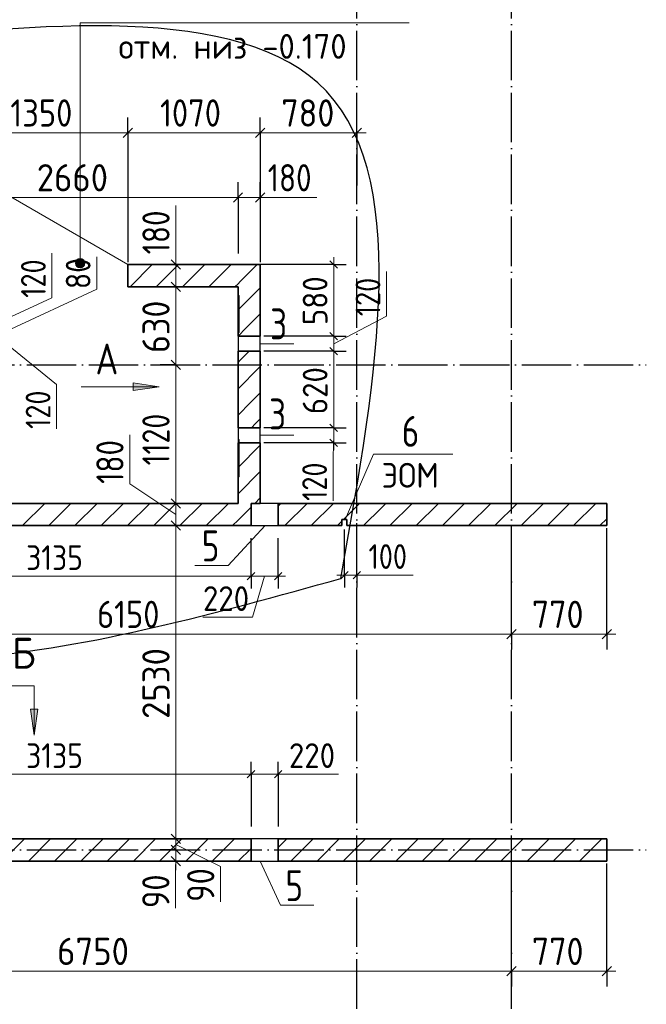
# Model space of a CAD drawing. Header units: millimetres. Extents: x -49773 to 2322955, y -3321 to 58485.
# Tile 65 of 256: x 278652 to 283717, y 40397 to 48353. Entities that reach past the tile are written whole.
import ezdxf

# ---------------------------------------------------------------- set-up
doc = ezdxf.new("R2010")
doc.units = ezdxf.units.MM
doc.linetypes.add('______11', pattern=[500, 400, -50, 0, -50])
doc.linetypes.add('______5', pattern=[1100, 800, -100, 100, -100])
for name, color, linetype, lineweight in [('Standard', 7, 'Continuous', 25), ('Высотная отметка (окна)', 7, 'Continuous', 13), ('Макрос окна_ общее', 7, 'Continuous', 13), ('Ограждение_ 2D надпись', 7, 'Continuous', 13), ('Размерная линия_ общее', 7, 'Continuous', 13), ('Размерная линия_ общее_1', 7, 'Continuous', 13), ('Стена_ общее', 7, 'Continuous', 35), ('Стена_ Сборный элемент', 7, 'Continuous', 35), ('тонкая', 7, 'Continuous', 25)]:
    doc.layers.add(name, color=color, linetype=linetype, lineweight=lineweight)
doc.layers.add('Осевая линия_ общее', color=7, linetype='______5', lineweight=13, true_color=0xa0a0a0)
doc.styles.add('ISOCPEUR', font='txt')

msp = doc.modelspace()

# ---------------------------------------------------------------- hatches: boundary and pattern name
at = {"layer": 'Высотная отметка (окна)', "linetype": 'Continuous', "lineweight": 13, "transparency": 33554687}
for points in [[(279103, 46385.1), (279178, 46385.1), (279172.7, 46403.8)], [(279103, 46385.1), (279172.7, 46403.8), (279108.2, 46403.8)], [(279108.2, 46366.3), (279178, 46385.1), (279103, 46385.1)], [(279108.2, 46403.8), (279172.7, 46403.8), (279159.2, 46417.3)], [(279108.2, 46403.8), (279159.2, 46417.3), (279121.7, 46417.3)], [(279108.2, 46366.3), (279172.7, 46366.3), (279178, 46385.1)], [(279121.7, 46417.3), (279159.2, 46417.3), (279140.5, 46422.6)], [(279121.7, 46352.8), (279172.7, 46366.3), (279108.2, 46366.3)], [(279121.7, 46352.8), (279159.2, 46352.8), (279172.7, 46366.3)], [(279159.2, 46352.8), (279121.7, 46352.8), (279140.5, 46347.6)]]:
    msp.add_hatch(color=7, dxfattribs=at).paths.add_polyline_path(points)
at = {"layer": 'Осевая линия_ общее', "linetype": 'Continuous', "lineweight": 13, "transparency": 33554687}
for points in [[(279570, 45417.7), (279780, 45387.7), (279570, 45357.7)], [(278798.2, 42780.8), (278768.2, 42570.8), (278738.2, 42780.8)]]:
    msp.add_hatch(color=7, dxfattribs=at).paths.add_polyline_path(points, flags=16)

# ---------------------------------------------------------------- linework, layer by layer
at = {"layer": 'Высотная отметка (окна)', "color": 7, "linetype": 'Continuous', "lineweight": 13, "transparency": 33554687}
for p, q in [((279103, 46385.1), (279103, 46385.1)), ((279140.5, 46422.6), (279140.5, 46422.6)), ((279178, 46385.1), (279178, 46385.1)), ((279140.5, 46347.6), (279140.5, 46347.6))]:
    msp.add_line(p, q, dxfattribs=at)
msp.add_lwpolyline([(279140.5, 46385.1), (279140.5, 48327), (281800.5, 48327)], dxfattribs=at)
msp.add_circle((279140.5, 46385.1), 37.5, dxfattribs=at)
at = {"layer": 'Макрос окна_ общее', "color": 7, "linetype": 'Continuous', "lineweight": 13, "transparency": 33554687}
msp.add_line((279526.6, 46374.9), (278357.5, 47049.9), dxfattribs=at)
at = {"layer": 'Макрос окна_ общее', "color": 7, "linetype": 'Continuous', "lineweight": -3, "transparency": 33554687}
for p, q in [((280416.6, 45794.9), (280416.6, 45674.9)), ((280596.6, 45674.9), (280596.6, 45794.9)), ((280416.6, 45054.9), (280416.6, 44934.9)), ((280596.6, 44934.9), (280596.6, 45054.9)), ((280741.6, 44444.9), (280596.6, 44444.9)), ((280521.6, 44264.9), (280741.6, 44264.9)), ((280741.6, 41734.9), (280521.6, 41734.9)), ((280521.6, 41554.9), (280741.6, 41554.9))]:
    msp.add_line(p, q, dxfattribs=at)
at = {"layer": 'Ограждение_ 2D надпись', "color": 7, "linetype": 'Continuous', "lineweight": 13, "transparency": 33554687}
for p, q in [((280596.6, 45734.9), (280866.6, 45734.9)), ((280596.6, 44994.9), (280866.6, 44994.9))]:
    msp.add_line(p, q, dxfattribs=at)
msp.add_lwpolyline([(281282.1, 44314.9), (281512.8, 44841.7), (282152.8, 44841.7)], dxfattribs=at)
at = {"layer": 'Осевая линия_ общее', "color": 253, "linetype": '______11', "lineweight": -3, "true_color": 0xa0a0a0, "transparency": 33554687}
for p, q in [((281376.6, 7354.9), (281376.6, 57434.9)), ((282626.6, 7354.9), (282626.6, 49944.9)), ((264706.6, 45564.9), (283716.6, 45564.9)), ((264706.6, 41644.9), (283716.6, 41644.9))]:
    msp.add_line(p, q, dxfattribs=at)
at = {"layer": 'Осевая линия_ общее', "color": 7, "linetype": 'Continuous', "lineweight": 13, "transparency": 33554687}
for p, q in [((279780, 45387.7), (279150, 45387.7)), ((279570, 45387.7), (279555, 45387.7)), ((279570, 45357.7), (279570, 45417.7)), ((279570, 45417.7), (279780, 45387.7)), ((279780, 45387.7), (279570, 45357.7)), ((279780, 45387.7), (279780, 45387.7)), ((279780, 45387.7), (279780, 45387.7)), ((279780, 45387.7), (279780, 45387.7)), ((278768.2, 42570.8), (278738.2, 42780.8)), ((278738.2, 42780.8), (278798.2, 42780.8)), ((278768.2, 42780.8), (278768.2, 42795.8)), ((278798.2, 42780.8), (278768.2, 42570.8)), ((278768.2, 42570.8), (278768.2, 42570.8)), ((278768.2, 42570.8), (278768.2, 42570.8)), ((278768.2, 42570.8), (278768.2, 42570.8))]:
    msp.add_line(p, q, dxfattribs=at)
for points in [[(280635.6, 44264.9), (280338.3, 43942.4), (280068.3, 43942.4)], [(278768.2, 42570.8), (278768.2, 42970.8), (277738.2, 42970.8)], [(280596.2, 41554.9), (280760, 41197.6), (281030, 41197.6)]]:
    msp.add_lwpolyline(points, dxfattribs=at)
at = {"layer": 'Размерная линия_ общее', "color": 253, "linetype": 'Continuous', "lineweight": -3, "true_color": 0xa0a0a0, "transparency": 33554687}
for p, q in [((279526.6, 47438.9), (279526.6, 47563.9)), ((280596.6, 47438.9), (280596.6, 47563.9)), ((281376.6, 47438.9), (281376.6, 47563.9)), ((279526.6, 47438.9), (279526.6, 47313.9)), ((279526.6, 47438.9), (279526.6, 46394.9)), ((280596.6, 47438.9), (280596.6, 47313.9)), ((280596.6, 47438.9), (280596.6, 46394.9)), ((281376.6, 47438.9), (281376.6, 47313.9)), ((281376.6, 47438.9), (281376.6, 47012.3)), ((280416.6, 46915.9), (280416.6, 47040.9)), ((280596.6, 46915.9), (280596.6, 47040.9)), ((280416.6, 46915.9), (280416.6, 46790.9)), ((280416.6, 46915.9), (280416.6, 46464.9)), ((280596.6, 46915.9), (280596.6, 46790.9)), ((280596.6, 46915.9), (280596.6, 46464.9)), ((279913.5, 46374.9), (279788.5, 46374.9)), ((279913.5, 46374.9), (280038.5, 46374.9)), ((279913.5, 46374.9), (279913.5, 46374.9)), ((279913.5, 46194.9), (279788.5, 46194.9)), ((279913.5, 46194.9), (280038.5, 46194.9)), ((279913.5, 45564.9), (279788.5, 45564.9)), ((279913.5, 45564.9), (280038.5, 45564.9)), ((279913.5, 45564.9), (279913.5, 45564.9)), ((279913.5, 44444.9), (279788.5, 44444.9)), ((279913.5, 44444.9), (280038.5, 44444.9)), ((279913.5, 44264.9), (279788.5, 44264.9)), ((279913.5, 44264.9), (280038.5, 44264.9)), ((283396.6, 43387.9), (283396.6, 44244.9)), ((282626.6, 43387.9), (282626.6, 43512.9)), ((283396.6, 43387.9), (283396.6, 43512.9)), ((282626.6, 43387.9), (282626.6, 43262.9)), ((283396.6, 43387.9), (283396.6, 43262.9)), ((279913.5, 41734.9), (279788.5, 41734.9)), ((279913.5, 41734.9), (280038.5, 41734.9)), ((279913.5, 41734.9), (280014.5, 41734.9)), ((279913.5, 41644.9), (279788.5, 41644.9)), ((279913.5, 41644.9), (280038.5, 41644.9)), ((279913.5, 41644.9), (279913.5, 41644.9)), ((279913.5, 41554.9), (279788.5, 41554.9)), ((279913.5, 41554.9), (280038.5, 41554.9)), ((279913.5, 41554.9), (280006, 41554.9)), ((283396.6, 40664.9), (283396.6, 41534.9)), ((282626.6, 40664.9), (282626.6, 40789.9)), ((283396.6, 40664.9), (283396.6, 40789.9)), ((282626.6, 40664.9), (282626.6, 40539.9)), ((283396.6, 40664.9), (283396.6, 40539.9))]:
    msp.add_line(p, q, dxfattribs=at)
at = {"layer": 'Размерная линия_ общее', "color": 7, "linetype": 'Continuous', "lineweight": 13, "transparency": 33554687}
for p, q in [((278176.6, 47438.9), (279526.6, 47438.9)), ((279526.6, 47438.9), (280596.6, 47438.9)), ((280596.6, 47438.9), (281376.6, 47438.9)), ((281376.6, 47438.9), (281451.6, 47438.9)), ((277756.6, 46915.9), (280416.6, 46915.9)), ((280416.6, 46915.9), (280596.6, 46915.9)), ((280506.6, 46915.9), (280656.6, 46915.7)), ((280596.6, 46915.9), (280671.6, 46915.9)), ((280656.6, 46915.7), (281052.6, 46915.7)), ((279913.8, 46456.8), (279913.8, 46852.8)), ((279913.5, 46284.9), (279913.8, 46456.8)), ((279913.5, 46374.9), (279913.5, 46449.9)), ((279913.5, 46374.9), (279913.5, 46194.9)), ((279913.5, 45564.9), (279913.5, 44444.9)), ((279541.4, 44602.3), (279541.4, 44998.3)), ((279913.5, 44354.9), (279541.4, 44602.3)), ((279913.5, 44444.9), (279913.5, 44264.9)), ((279913.5, 44264.9), (279913.5, 41734.9)), ((276476.6, 43387.9), (282626.6, 43387.9)), ((282626.6, 43387.9), (283396.6, 43387.9)), ((283396.6, 43387.9), (283471.6, 43387.9)), ((279913.5, 41734.9), (279913.5, 41644.9)), ((279913.5, 41689.9), (280275.2, 41511.4)), ((279913.5, 41644.9), (279913.5, 41554.9)), ((279913.5, 41599.9), (279912.4, 41460.5)), ((279913.5, 41554.9), (279913.5, 41479.9)), ((279912.4, 41460.5), (279912.4, 41174.5)), ((280275.2, 41511.4), (280275.2, 41225.4)), ((275876.6, 40664.9), (282626.6, 40664.9)), ((282626.6, 40664.9), (283396.6, 40664.9)), ((283396.6, 40664.9), (283471.6, 40664.9))]:
    msp.add_line(p, q, dxfattribs=at)
at = {"layer": 'Размерная линия_ общее', "color": 7, "linetype": 'Continuous', "lineweight": 25, "transparency": 33554687}
for p, q in [((279489.1, 47401.4), (279564.1, 47476.4)), ((280559.1, 47401.4), (280634.1, 47476.4)), ((281339.1, 47401.4), (281414.1, 47476.4)), ((280379.1, 46878.4), (280454.1, 46953.4)), ((280559.1, 46878.4), (280634.1, 46953.4)), ((279876, 46412.4), (279951, 46337.4)), ((279876, 46232.4), (279951, 46157.4)), ((279876, 45602.4), (279951, 45527.4)), ((279876, 44482.4), (279951, 44407.4)), ((279876, 44302.4), (279951, 44227.4)), ((282589.1, 43350.4), (282664.1, 43425.4)), ((283359.1, 43350.4), (283434.1, 43425.4)), ((279876, 41772.4), (279951, 41697.4)), ((279876, 41682.4), (279951, 41607.4)), ((279876, 41592.4), (279951, 41517.4)), ((282589.1, 40627.4), (282664.1, 40702.4)), ((283359.1, 40627.4), (283434.1, 40702.4))]:
    msp.add_line(p, q, dxfattribs=at)
at = {"layer": 'Размерная линия_ общее', "color": 253, "linetype": 'Continuous', "lineweight": -3, "true_color": 0xa0a0a0, "transparency": 33554687}
for points in [[(279913.5, 46194.9), (279912.6, 46194.9), (279912.6, 46194.9), (279896.8, 46194.9), (279896.8, 46194.9), (279896.8, 46194.9), (279896.8, 46194.9), (279896.7, 46194.9), (279896.7, 46194.9), (279896.7, 46194.9), (279896.7, 46194.9), (279888.4, 46194.9)], [(279913.5, 44444.9), (280033.5, 44444.9), (280033.5, 44444.9), (280356.6, 44444.9)], [(279913.5, 44264.9), (280045.9, 44264.9), (280045.9, 44264.9), (280356.6, 44264.9)], [(282626.6, 43387.9), (282626.6, 43405), (282626.6, 43405), (282626.6, 44244.9)], [(282626.6, 40664.9), (282626.6, 40681.9), (282626.6, 40681.9), (282626.6, 41534.9)]]:
    msp.add_lwpolyline(points, dxfattribs=at)
at = {"layer": 'Размерная линия_ общее', "color": 7, "linetype": 'Continuous', "lineweight": 13, "transparency": 33554687}
msp.add_lwpolyline([(279913.5, 46194.9), (279913.5, 45786.7), (279913.5, 45786.7), (279913.5, 45564.9)], dxfattribs=at)
at = {"layer": 'Размерная линия_ общее_1', "color": 7, "linetype": 'Continuous', "lineweight": 13, "transparency": 33554687}
for p, q in [((278912.7, 46105.9), (278912.7, 46465.9)), ((279274.7, 46176.4), (279274.7, 46436.4)), ((281189.9, 46374.9), (281189.9, 46434.9)), ((281189.9, 46374.9), (281189.9, 45794.9)), ((281616.9, 45957.1), (281616.9, 46317.1)), ((278544.7, 45834.9), (279274.7, 46176.4)), ((278544.7, 45934.9), (278912.7, 46105.9)), ((281189.9, 45734.9), (281616.9, 45957.1)), ((278544.7, 45734.9), (278950.7, 45406.1)), ((281189.9, 45674.9), (281189.9, 45054.9)), ((278950.7, 45406.1), (278950.7, 45046.1)), ((281189.9, 45054.9), (281189.9, 44934.9)), ((281189.9, 44994.9), (281185.6, 44824.6)), ((281189.9, 44934.9), (281189.9, 44874.9)), ((281185.6, 44824.6), (281185.6, 44464.6)), ((277386.6, 43856.4), (280521.6, 43856.4)), ((280521.6, 43856.4), (280741.6, 43856.4)), ((280631.6, 43856.4), (280533.1, 43525.6)), ((280741.6, 43856.4), (280801.6, 43856.4)), ((281276.6, 43865.6), (281216.6, 43865.6)), ((281276.6, 43865.6), (281376.6, 43865.6)), ((281326.6, 43865.6), (281471.7, 43865.3)), ((281376.6, 43865.6), (281436.6, 43865.6)), ((281471.7, 43865.3), (281831.7, 43865.3)), ((280533.1, 43525.6), (280133.1, 43525.6)), ((277386.6, 42256.4), (280521.6, 42256.4)), ((280521.6, 42256.4), (280741.6, 42256.4)), ((280631.6, 42256.4), (280827.9, 42256.6)), ((280741.6, 42256.4), (280801.6, 42256.4)), ((280827.9, 42256.6), (281227.9, 42256.6))]:
    msp.add_line(p, q, dxfattribs=at)
at = {"layer": 'Размерная линия_ общее_1', "color": 7, "linetype": 'Continuous', "lineweight": 25, "transparency": 33554687}
for p, q in [((281159.9, 46404.9), (281219.8, 46344.9)), ((281159.9, 45824.9), (281219.8, 45764.9)), ((281159.9, 45704.9), (281219.8, 45644.9)), ((281159.9, 45084.9), (281219.8, 45024.9)), ((281159.9, 44964.9), (281219.8, 44904.9)), ((280491.6, 43826.4), (280551.6, 43886.4)), ((280711.6, 43826.4), (280771.6, 43886.4)), ((281246.6, 43835.6), (281306.6, 43895.6)), ((281346.6, 43835.6), (281406.6, 43895.6)), ((280491.6, 42226.4), (280551.6, 42286.4)), ((280711.6, 42226.4), (280771.6, 42286.4))]:
    msp.add_line(p, q, dxfattribs=at)
at = {"layer": 'Размерная линия_ общее_1', "color": 253, "linetype": 'Continuous', "lineweight": -3, "true_color": 0xa0a0a0, "transparency": 33554687}
for p, q in [((281189.9, 46374.9), (280412.3, 46374.9)), ((281189.9, 46374.9), (281089.9, 46374.9)), ((281189.9, 46374.9), (281289.9, 46374.9)), ((281189.9, 45794.9), (281089.9, 45794.9)), ((281189.9, 45794.9), (281289.9, 45794.9)), ((281189.9, 45674.9), (281089.9, 45674.9)), ((281189.9, 45674.9), (281289.9, 45674.9)), ((281189.9, 45054.9), (281089.9, 45054.9)), ((281189.9, 45054.9), (281289.9, 45054.9)), ((281189.9, 44934.9), (281089.9, 44934.9)), ((281189.9, 44934.9), (281289.9, 44934.9)), ((280521.6, 43856.4), (280521.6, 44164.9)), ((280741.6, 43856.4), (280741.6, 44164.9)), ((280521.6, 43856.4), (280521.6, 43956.4)), ((280741.6, 43856.4), (280741.6, 43956.4)), ((281276.6, 43865.6), (281276.6, 43965.6)), ((281376.6, 43865.6), (281376.6, 43965.6)), ((280521.6, 43856.4), (280521.6, 43756.4)), ((280741.6, 43856.4), (280741.6, 43756.4)), ((281276.6, 43865.6), (281276.6, 43765.6)), ((281376.6, 43865.6), (281376.6, 43765.6)), ((280521.6, 42256.4), (280521.6, 42356.4)), ((280741.6, 42256.4), (280741.6, 42356.4)), ((280521.6, 42256.4), (280521.6, 42156.4)), ((280521.6, 42256.4), (280521.6, 41834.9)), ((280741.6, 42256.4), (280741.6, 42156.4)), ((280741.6, 42256.4), (280741.6, 41834.9))]:
    msp.add_line(p, q, dxfattribs=at)
for points in [[(281189.9, 45794.9), (281169.9, 45794.9), (281169.9, 45794.9), (281169.7, 45794.9), (281169.7, 45794.9), (280626.6, 45794.9)], [(281189.9, 45674.9), (281169.9, 45674.9), (281169.9, 45674.9), (281169.3, 45674.9), (281169.3, 45674.9), (280626.6, 45674.9)], [(281189.9, 45054.9), (281167.4, 45054.9), (281167.4, 45054.9), (280626.6, 45054.9)], [(281189.9, 44934.9), (281167.1, 44934.9), (281167.1, 44934.9), (280626.6, 44934.9)], [(281276.6, 43865.6), (281276.6, 44006), (281276.6, 44006), (281276.6, 44234.9)], [(281376.6, 43865.6), (281376.6, 43932.9), (281376.6, 43932.9), (281376.6, 44284.9)]]:
    msp.add_lwpolyline(points, dxfattribs=at)
at = {"layer": 'Размерная линия_ общее_1', "color": 7, "linetype": 'Continuous', "lineweight": 13, "transparency": 33554687}
msp.add_lwpolyline([(281189.9, 45794.9), (281189.9, 45791.7), (281189.9, 45791.7), (281189.9, 45674.9)], dxfattribs=at)
at = {"layer": 'Стена_ общее', "color": 7, "linetype": 'Continuous', "lineweight": 35, "transparency": 33554687}
for p, q in [((280416.6, 46374.9), (279526.6, 46374.9)), ((279526.6, 46194.9), (279526.6, 46374.9)), ((280596.6, 46374.9), (280416.6, 46374.9)), ((280596.6, 45794.9), (280596.6, 46374.9)), ((279526.6, 46194.9), (280416.6, 46194.9)), ((280416.6, 46194.9), (280416.6, 45794.9)), ((280596.6, 45794.9), (280416.6, 45794.9)), ((280416.6, 45674.9), (280596.6, 45674.9)), ((280416.6, 45674.9), (280416.6, 45054.9)), ((280596.6, 45054.9), (280596.6, 45674.9)), ((280596.6, 45054.9), (280416.6, 45054.9)), ((280416.6, 44934.9), (280596.6, 44934.9)), ((280416.6, 44934.9), (280416.6, 44444.9)), ((280596.6, 44444.9), (280596.6, 44934.9)), ((280416.6, 44444.9), (277756.6, 44444.9)), ((280596.6, 44444.9), (280521.6, 44444.9)), ((280521.6, 44444.9), (280521.6, 44264.9)), ((280741.6, 44264.9), (280741.6, 44444.9)), ((281576.6, 44444.9), (280741.6, 44444.9)), ((283396.6, 44444.9), (281576.6, 44444.9)), ((283396.6, 44264.9), (283396.6, 44444.9)), ((281296.6, 44314.9), (281256.6, 44314.9)), ((281256.6, 44314.9), (281256.6, 44264.9)), ((281296.6, 44264.9), (281296.6, 44314.9)), ((277576.6, 44264.9), (280416.6, 44264.9)), ((280416.6, 44264.9), (280521.6, 44264.9)), ((280741.6, 44264.9), (281256.6, 44264.9)), ((281296.6, 44264.9), (281576.6, 44264.9)), ((281576.6, 44264.9), (283396.6, 44264.9)), ((280521.6, 41734.9), (277386.6, 41734.9)), ((280521.6, 41734.9), (280521.6, 41554.9)), ((280741.6, 41554.9), (280741.6, 41734.9)), ((281576.6, 41734.9), (280741.6, 41734.9)), ((283396.6, 41734.9), (281576.6, 41734.9)), ((283396.6, 41554.9), (283396.6, 41734.9)), ((277386.6, 41554.9), (280521.6, 41554.9)), ((280741.6, 41554.9), (281576.6, 41554.9)), ((281576.6, 41554.9), (283396.6, 41554.9))]:
    msp.add_line(p, q, dxfattribs=at)
at = {"layer": 'Стена_ общее', "color": 253, "linetype": '______11', "lineweight": 18, "true_color": 0xababab, "transparency": 33554687}
for p, q in [((279543.6, 46194.9), (279723.6, 46374.9)), ((279967.8, 46194.9), (280147.8, 46374.9)), ((280392.1, 46194.9), (280416.6, 46219.4)), ((280416.6, 44522.4), (280596.6, 44702.4)), ((278886.4, 44264.9), (279066.4, 44444.9)), ((279310.6, 44264.9), (279490.6, 44444.9)), ((279734.9, 44264.9), (279914.9, 44444.9)), ((280159.2, 44264.9), (280339.2, 44444.9)), ((280741.6, 44423.1), (280763.4, 44444.9)), ((281007.7, 44264.9), (281187.7, 44444.9)), ((281432, 44264.9), (281576.6, 44409.6)), ((281576.6, 44409.6), (281612, 44444.9)), ((281856.2, 44264.9), (282036.2, 44444.9)), ((282280.5, 44264.9), (282460.5, 44444.9)), ((282704.8, 44264.9), (282884.8, 44444.9)), ((283129, 44264.9), (283309, 44444.9)), ((281691.8, 41554.9), (281871.8, 41734.9)), ((282116.1, 41554.9), (282296.1, 41734.9)), ((282540.3, 41554.9), (282720.3, 41734.9)), ((282964.6, 41554.9), (283144.6, 41734.9)), ((280419, 41554.9), (280521.6, 41657.5)), ((283388.9, 41554.9), (283396.6, 41562.7))]:
    msp.add_line(p, q, dxfattribs=at)
at = {"layer": 'Стена_ общее', "color": 253, "linetype": '______5', "lineweight": 18, "true_color": 0xababab, "transparency": 33554687}
for p, q in [((279755.7, 46194.9), (279935.7, 46374.9)), ((280180, 46194.9), (280360, 46374.9)), ((280416.6, 44734.5), (280596.6, 44914.5)), ((280551.3, 44444.9), (280596.6, 44490.2)), ((278674.2, 44264.9), (278854.2, 44444.9)), ((279098.5, 44264.9), (279278.5, 44444.9)), ((279522.8, 44264.9), (279702.8, 44444.9)), ((279947, 44264.9), (280127, 44444.9)), ((280416.6, 44310.2), (280521.6, 44415.2)), ((280795.6, 44264.9), (280975.6, 44444.9)), ((281269.8, 44314.9), (281399.8, 44444.9)), ((281644.1, 44264.9), (281824.1, 44444.9)), ((282068.4, 44264.9), (282248.4, 44444.9)), ((282492.6, 44264.9), (282672.6, 44444.9)), ((282916.9, 44264.9), (283096.9, 44444.9)), ((283341.2, 44264.9), (283396.6, 44320.4)), ((280371.3, 44264.9), (280416.6, 44310.2)), ((281219.8, 44264.9), (281256.6, 44301.7)), ((281576.6, 41651.9), (281659.7, 41734.9)), ((281903.9, 41554.9), (282083.9, 41734.9)), ((282328.2, 41554.9), (282508.2, 41734.9)), ((282752.5, 41554.9), (282932.5, 41734.9)), ((283176.7, 41554.9), (283356.7, 41734.9)), ((281479.7, 41554.9), (281576.6, 41651.9))]:
    msp.add_line(p, q, dxfattribs=at)
at = {"layer": 'Стена_ общее', "color": 253, "linetype": '______11', "lineweight": 18, "true_color": 0xababab, "transparency": 33554687}
for points in [[(280416.6, 46219.4), (280433.9, 46236.7), (280433.9, 46236.7), (280572.1, 46374.9)], [(280416.6, 45795.2), (280481, 45859.6), (280481, 45859.6), (280596.6, 45975.2)], [(280416.6, 45370.9), (280476.1, 45430.4), (280476.1, 45430.4), (280528.2, 45482.5), (280528.2, 45482.5), (280596.6, 45550.9)], [(280524.9, 45054.9), (280559.1, 45089.1), (280559.1, 45089.1), (280575.3, 45105.3), (280575.3, 45105.3), (280596.6, 45126.6)], [(278722, 41554.9), (278902, 41734.9), (278902, 41734.9), (278902, 41734.9), (278902, 41734.9)], [(279146.2, 41554.9), (279326.2, 41734.9), (279326.2, 41734.9), (279326.2, 41734.9), (279326.2, 41734.9)], [(279570.5, 41554.9), (279750.5, 41734.9), (279750.5, 41734.9), (279750.5, 41734.9), (279750.5, 41734.9)], [(279994.7, 41554.9), (280174.8, 41734.9), (280174.8, 41734.9), (280174.8, 41734.9), (280174.8, 41734.9)], [(280843.3, 41554.9), (281023.3, 41734.9), (281023.3, 41734.9)], [(281267.5, 41554.9), (281447.5, 41734.9), (281447.5, 41734.9)]]:
    msp.add_lwpolyline(points, dxfattribs=at)
at = {"layer": 'Стена_ общее', "color": 253, "linetype": '______5', "lineweight": 18, "true_color": 0xababab, "transparency": 33554687}
for points in [[(280416.6, 46007.3), (280457.5, 46048.1), (280457.5, 46048.1), (280596.6, 46187.3)], [(280416.6, 45583), (280434.6, 45601), (280434.6, 45601), (280504.6, 45671), (280504.6, 45671), (280508.5, 45674.9)], [(280416.6, 45158.8), (280517.6, 45259.8), (280517.6, 45259.8), (280551.8, 45293.9), (280551.8, 45293.9), (280596.6, 45338.8)], [(278509.8, 41554.9), (278689.8, 41734.9), (278689.8, 41734.9), (278689.8, 41734.9), (278689.8, 41734.9)], [(278934.1, 41554.9), (279114.1, 41734.9), (279114.1, 41734.9), (279114.1, 41734.9), (279114.1, 41734.9)], [(279358.4, 41554.9), (279538.4, 41734.9), (279538.4, 41734.9), (279538.4, 41734.9), (279538.4, 41734.9)], [(279782.6, 41554.9), (279962.6, 41734.9), (279962.6, 41734.9), (279962.6, 41734.9), (279962.6, 41734.9)], [(280206.9, 41554.9), (280386.9, 41734.9), (280386.9, 41734.9), (280386.9, 41734.9), (280386.9, 41734.9)], [(280741.6, 41665.4), (280811.1, 41734.9), (280811.1, 41734.9)], [(281055.4, 41554.9), (281235.4, 41734.9), (281235.4, 41734.9)]]:
    msp.add_lwpolyline(points, dxfattribs=at)
at = {"layer": 'Стена_ Сборный элемент', "color": 7, "linetype": 'Continuous', "lineweight": 13, "transparency": 33554687}
for p, q in [((280416.6, 46124.9), (280416.6, 45824.9)), ((280416.6, 45824.9), (280416.6, 46124.9)), ((280416.6, 46124.9), (280416.6, 46124.9)), ((280426.6, 46124.9), (280416.6, 46124.9)), ((280426.6, 46124.9), (280416.6, 46124.9)), ((280416.6, 46124.9), (280416.6, 45824.9)), ((280416.6, 45824.9), (280416.6, 46124.9)), ((280416.6, 46124.9), (280416.6, 46124.9)), ((280426.6, 46124.9), (280416.6, 46124.9)), ((280426.6, 46124.9), (280416.6, 46124.9)), ((280426.6, 46124.9), (280426.6, 45824.9)), ((280426.6, 45824.9), (280426.6, 46124.9)), ((280426.6, 46124.9), (280426.6, 46124.9)), ((280426.6, 46124.9), (280426.6, 45824.9)), ((280426.6, 45824.9), (280426.6, 46124.9)), ((280426.6, 46124.9), (280426.6, 46124.9)), ((280416.6, 45824.9), (280416.6, 45824.9)), ((280426.6, 45824.9), (280416.6, 45824.9)), ((280426.6, 45824.9), (280416.6, 45824.9)), ((280416.6, 45824.9), (280416.6, 45824.9)), ((280426.6, 45824.9), (280416.6, 45824.9)), ((280426.6, 45824.9), (280416.6, 45824.9)), ((280426.6, 45824.9), (280426.6, 45824.9)), ((280426.6, 45824.9), (280426.6, 45824.9)), ((280416.6, 44659.9), (280416.6, 44959.9)), ((280416.6, 44959.9), (280416.6, 44959.9)), ((280416.6, 44959.9), (280416.6, 44659.9)), ((280426.6, 44959.9), (280416.6, 44959.9)), ((280426.6, 44959.9), (280416.6, 44959.9)), ((280416.6, 44659.9), (280416.6, 44959.9)), ((280416.6, 44959.9), (280416.6, 44959.9)), ((280416.6, 44959.9), (280416.6, 44659.9)), ((280426.6, 44959.9), (280416.6, 44959.9)), ((280426.6, 44959.9), (280416.6, 44959.9)), ((280426.6, 44659.9), (280426.6, 44959.9)), ((280426.6, 44959.9), (280426.6, 44959.9)), ((280426.6, 44959.9), (280426.6, 44659.9)), ((280426.6, 44659.9), (280426.6, 44959.9)), ((280426.6, 44959.9), (280426.6, 44959.9)), ((280426.6, 44959.9), (280426.6, 44659.9)), ((280416.6, 44659.9), (280416.6, 44659.9)), ((280426.6, 44659.9), (280416.6, 44659.9)), ((280426.6, 44659.9), (280416.6, 44659.9)), ((280416.6, 44659.9), (280416.6, 44659.9)), ((280426.6, 44659.9), (280416.6, 44659.9)), ((280426.6, 44659.9), (280416.6, 44659.9)), ((280426.6, 44659.9), (280426.6, 44659.9)), ((280426.6, 44659.9), (280426.6, 44659.9))]:
    msp.add_line(p, q, dxfattribs=at)
at = {"layer": 'тонкая'}
msp.add_spline([(281247, 43837.9), (275512.9, 43750.9), (274264.8, 45274.4), (275701.4, 47736.5), (277266.3, 48138.8), (281061.2, 47843), (281247, 43837.9)], degree=3, dxfattribs=at)

# ---------------------------------------------------------------- texts
at = {"layer": 'Standard', "color": 7, "linetype": 'Continuous', "lineweight": 25, "transparency": 33554687, "char_height": 250, "attachment_point": 7, "style": 'ISOCPEUR'}
for s, insert, width in [('\\W0.82;А', (279264.8, 45486.4), 327.202), ('\\W0.78;5', (280123.6, 43975.9), 272.004), ('\\W0.95;Вид Б', (277835.4, 43069.5), 1017.951), ('\\W0.78;5', (280799.7, 41231.1), 272.004)]:
    msp.add_mtext(s, dxfattribs=dict(at, insert=insert, width=width))
at = {"layer": 'Высотная отметка (окна)', "color": 7, "linetype": 'Continuous', "lineweight": 18, "transparency": 33554687, "insert": (279450.8, 48037), "char_height": 200, "width": 2004.823, "attachment_point": 7, "style": 'ISOCPEUR'}
msp.add_mtext('\\W0.96;отм. низ -0.170', dxfattribs=at)
at = {"layer": 'Ограждение_ 2D надпись', "color": 7, "linetype": 'Continuous', "lineweight": 25, "transparency": 33554687, "char_height": 250, "attachment_point": 7, "style": 'ISOCPEUR'}
for s, insert, width in [('\\W0.78;3', (280676.3, 45769.7), 272.013), ('\\W0.78;3', (280667.7, 45041.8), 272.013), ('\\W0.78;6', (281740.3, 44901.7), 272.004)]:
    msp.add_mtext(s, dxfattribs=dict(at, insert=insert, width=width))
at = {"layer": 'Ограждение_ 2D надпись', "color": 7, "linetype": 'Continuous', "lineweight": 18, "transparency": 33554687, "insert": (281577.8, 44571.7), "char_height": 200, "width": 592.376, "attachment_point": 7, "style": 'ISOCPEUR'}
msp.add_mtext('\\W0.93;ЭОМ', dxfattribs=at)
at = {"layer": 'Размерная линия_ общее', "color": 7, "linetype": 'Continuous', "lineweight": 25, "transparency": 33554687, "char_height": 220, "attachment_point": 7, "style": 'ISOCPEUR'}
for s, insert, width in [('\\W0.87;1350', (278576.6, 47488.9), 666.903), ('\\W0.87;1070', (279786.6, 47488.9), 666.903), ('\\W0.91;780', (280766.6, 47488.9), 561.988), ('\\W0.93;2660', (278789.6, 46965.9), 718.094), ('\\W0.83;180', (280656.6, 46965.7), 508.571), ('\\W0.87;6150', (279276.6, 43437.9), 666.903), ('\\W0.91;770', (282791.6, 43437.9), 561.981), ('\\W0.93;6750', (278954.6, 40714.9), 718.087), ('\\W0.91;770', (282791.6, 40714.9), 561.981)]:
    msp.add_mtext(s, dxfattribs=dict(at, insert=insert, width=width))
at = {"layer": 'Размерная линия_ общее', "color": 7, "linetype": 'Continuous', "lineweight": 25, "transparency": 33554687, "char_height": 220, "attachment_point": 7, "rotation": 90, "style": 'ISOCPEUR'}
for s, insert, width in [('\\W0.83;180', (279863.8, 46456.8), 508.571), ('\\W0.91;630', (279863.5, 45659.9), 561.988), ('\\W0.80;1120', (279863.5, 44751.9), 615.719), ('\\W0.83;180', (279491.4, 44602.3), 508.571), ('\\W0.93;2530', (279863.5, 42702.9), 718.094), ('\\W0.87;90', (279862.4, 41174.5), 403.94), ('\\W0.87;90', (280225.2, 41225.4), 403.932)]:
    msp.add_mtext(s, dxfattribs=dict(at, insert=insert, width=width))
at = {"layer": 'Размерная линия_ общее_1', "color": 7, "linetype": 'Continuous', "lineweight": 18, "transparency": 33554687, "char_height": 200, "attachment_point": 7, "rotation": 90, "style": 'ISOCPEUR'}
for s, insert, width in [('\\W0.83;120', (278862.7, 46105.9), 462.347), ('\\W0.87;80', (279224.7, 46176.4), 367.21), ('\\W0.83;120', (281566.9, 45957.1), 462.347), ('\\W0.91;580', (281139.9, 45884.9), 510.912), ('\\W0.91;620', (281139.9, 45164.9), 510.897), ('\\W0.83;120', (278900.7, 45046.1), 462.34), ('\\W0.83;120', (281135.6, 44464.6), 462.34)]:
    msp.add_mtext(s, dxfattribs=dict(at, insert=insert, width=width))
at = {"layer": 'Размерная линия_ общее_1', "color": 7, "linetype": 'Continuous', "lineweight": 18, "transparency": 33554687, "char_height": 200, "attachment_point": 7, "style": 'ISOCPEUR'}
for s, insert, width in [('\\W0.87;3135', (278704.1, 43906.4), 606.276), ('\\W0.83;100', (281471.7, 43915.3), 462.332), ('\\W0.91;220', (280133.1, 43575.6), 510.897), ('\\W0.87;3135', (278704.1, 42306.4), 606.276), ('\\W0.91;220', (280827.9, 42306.6), 510.897)]:
    msp.add_mtext(s, dxfattribs=dict(at, insert=insert, width=width))

doc.saveas('drawing.dxf')
